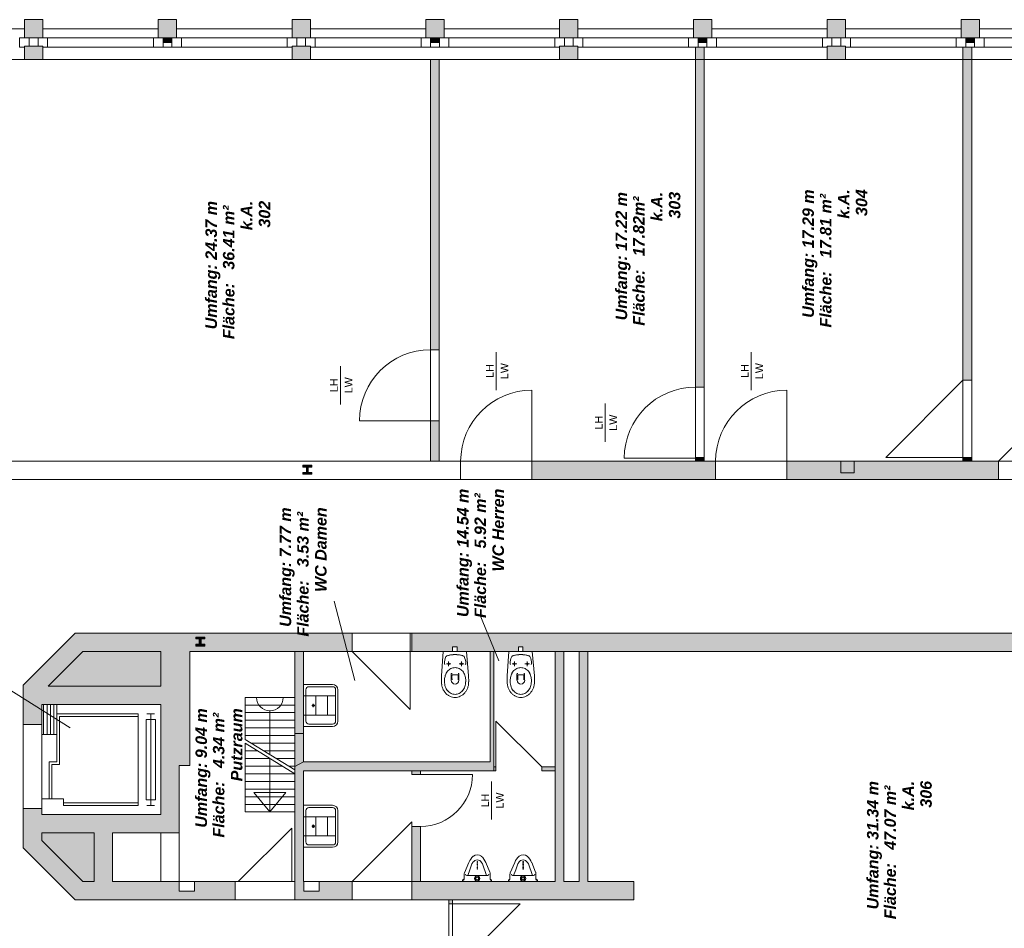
# Model space of a CAD drawing. Header units: metres. Extents: x -49 to 152, y -127 to 99.
# Tile 172 of 177: x 6 to 19, y 63 to 75. Entities that reach past the tile are written whole.
import ezdxf

# ---------------------------------------------------------------- set-up
doc = ezdxf.new("R2010")
doc.units = ezdxf.units.M
doc.layers.add('_OG 3 - B (3D)', color=7, linetype='Continuous', lineweight=9)
doc.layers.add('COE_Bestand-allg.', color=7, linetype='Continuous', lineweight=9)
doc.styles.add('Arial', font='arial.ttf')
doc.styles.add('Arial (bold italic)', font='arialbi.ttf')

# ---------------------------------------------------------------- blocks, each defined once
blk = doc.blocks.new('Group-56')
at = {"layer": 'COE_Bestand-allg.', "linetype": 'Continuous', "lineweight": 0, "transparency": 33554687}
for points in [[(6.66, 74.518), (6.66, 74.758), (6.42, 74.758), (6.42, 74.518)], [(8.41, 74.518), (8.41, 74.758), (8.17, 74.758), (8.17, 74.518)], [(10.16, 74.518), (10.16, 74.758), (9.92, 74.758), (9.92, 74.518)], [(11.91, 74.518), (11.91, 74.758), (11.67, 74.758), (11.67, 74.518)], [(13.66, 74.518), (13.66, 74.758), (13.42, 74.758), (13.42, 74.518)], [(15.41, 74.518), (15.41, 74.758), (15.17, 74.758), (15.17, 74.518)], [(17.16, 74.518), (17.16, 74.758), (16.92, 74.758), (16.92, 74.518)], [(18.91, 74.518), (18.91, 74.758), (18.67, 74.758), (18.67, 74.518)], [(8.347, 74.458), (8.347, 74.518), (8.232, 74.518), (8.232, 74.458)], [(11.847, 74.458), (11.847, 74.518), (11.732, 74.518), (11.732, 74.458)], [(15.347, 74.458), (15.347, 74.518), (15.232, 74.518), (15.232, 74.458)], [(18.847, 74.458), (18.847, 74.518), (18.732, 74.518), (18.732, 74.458)], [(6.66, 74.238), (6.66, 74.41), (6.42, 74.41), (6.42, 74.238)], [(10.16, 74.238), (10.16, 74.41), (9.92, 74.41), (9.92, 74.238)], [(13.66, 74.238), (13.66, 74.41), (13.42, 74.41), (13.42, 74.238)], [(15.31, 69.948), (15.31, 74.398), (15.195, 74.398), (15.195, 69.948)], [(17.16, 74.238), (17.16, 74.41), (16.92, 74.41), (16.92, 74.238)], [(18.81, 70.038), (18.81, 74.398), (18.695, 74.398), (18.695, 70.038)], [(11.732, 74.238), (11.732, 70.438), (11.845, 70.438), (11.845, 74.238)], [(11.732, 69.508), (11.845, 69.508), (11.845, 68.978), (11.732, 68.978)], [(10.18, 68.808), (10.18, 68.833), (10.132, 68.833), (10.132, 68.903), (10.18, 68.903), (10.18, 68.928), (10.06, 68.928), (10.06, 68.903), (10.107, 68.903), (10.107, 68.833), (10.06, 68.833), (10.06, 68.808)], [(15.46, 68.978), (13.055, 68.978), (13.055, 68.738), (15.46, 68.738)], [(15.31, 68.978), (15.31, 69.028), (15.195, 69.028), (15.195, 68.978)], [(19.162, 68.978), (19.162, 68.738), (16.39, 68.738), (16.39, 68.978), (17.097, 68.978), (17.097, 68.828), (17.272, 68.828), (17.272, 68.978)], [(17.272, 68.828), (17.272, 68.978), (17.097, 68.978), (17.097, 68.828)], [(18.81, 68.978), (18.81, 69.028), (18.695, 69.028), (18.695, 68.978)], [(10.705, 66.728), (7.085, 66.728), (6.405, 66.048), (6.405, 65.533), (6.645, 65.533), (6.645, 65.793), (8.205, 65.793), (8.205, 64.353), (6.645, 64.353), (6.645, 64.433), (6.405, 64.433), (6.405, 63.918), (7.085, 63.238), (9.175, 63.238), (9.175, 63.477), (8.645, 63.477), (8.645, 63.353), (8.445, 63.353), (8.445, 63.477), (7.57, 63.477), (7.57, 64.113), (8.445, 64.113), (8.445, 64.998), (8.585, 64.998), (8.585, 66.488), (10.705, 66.488)], [(22.445, 66.023), (21.765, 66.703), (20.995, 66.703), (20.995, 66.728), (11.485, 66.728), (11.485, 66.488), (12.02, 66.488), (12.02, 66.548), (12.08, 66.548), (12.08, 66.488), (12.88, 66.488), (12.88, 66.548), (12.94, 66.548), (12.94, 66.488), (21.466, 66.488), (21.466, 66.613), (21.666, 66.613), (21.666, 66.488), (21.556, 66.488), (22.145, 65.898), (22.145, 65.443), (22.445, 65.443)], [(8.78, 66.558), (8.78, 66.583), (8.732, 66.583), (8.732, 66.653), (8.78, 66.653), (8.78, 66.678), (8.66, 66.678), (8.66, 66.653), (8.707, 66.653), (8.707, 66.583), (8.66, 66.583), (8.66, 66.558)], [(10.705, 63.238), (10.705, 63.477), (10.275, 63.477), (10.275, 63.353), (10.075, 63.353), (10.075, 63.477), (10.07, 63.477), (10.07, 64.928), (11.485, 64.928), (11.485, 64.878), (11.6, 64.878), (11.6, 64.928), (12.56, 64.928), (12.585, 64.928), (12.585, 64.978), (12.56, 64.978), (12.56, 66.488), (12.51, 66.488), (12.51, 65.043), (10.07, 65.043), (10.07, 65.415), (9.955, 65.415), (9.955, 63.477), (9.955, 63.238)], [(10.07, 65.043), (10.07, 66.488), (9.955, 66.488), (9.955, 64.983)], [(14.39, 63.238), (14.39, 63.477), (13.79, 63.477), (13.79, 66.488), (13.675, 66.488), (13.675, 63.477), (13.475, 63.477), (13.475, 66.488), (13.36, 66.488), (13.36, 64.978), (13.185, 64.978), (13.185, 64.928), (13.36, 64.928), (13.36, 63.477), (11.8, 63.477), (11.6, 63.477), (11.6, 64.198), (11.485, 64.198), (11.485, 63.238), (11.97, 63.238), (11.97, 63.188), (12.02, 63.188), (12.02, 63.238)]]:
    blk.add_hatch(color=252, dxfattribs=at).paths.add_polyline_path(points)
at = {"layer": 'COE_Bestand-allg.', "color": 7, "linetype": 'Continuous', "lineweight": 9, "transparency": 33554687}
for p, q in [((4.91, 74.638), (6.42, 74.638)), ((8.17, 74.638), (6.66, 74.638)), ((8.41, 74.638), (9.92, 74.638)), ((11.67, 74.638), (10.16, 74.638)), ((11.91, 74.638), (13.42, 74.638)), ((15.17, 74.638), (13.66, 74.638)), ((15.41, 74.638), (16.92, 74.638)), ((18.67, 74.638), (17.16, 74.638)), ((20.415, 74.638), (18.91, 74.638)), ((6.42, 74.518), (6.357, 74.518)), ((6.357, 74.518), (6.357, 74.398)), ((6.482, 74.518), (6.482, 74.41)), ((6.597, 74.518), (6.597, 74.41)), ((6.66, 74.518), (6.723, 74.518)), ((6.723, 74.518), (6.723, 74.398)), ((8.107, 74.518), (6.723, 74.518)), ((8.17, 74.518), (8.107, 74.518)), ((8.107, 74.518), (8.107, 74.398)), ((8.232, 74.458), (8.232, 74.518)), ((8.232, 74.458), (8.232, 74.398)), ((8.347, 74.458), (8.232, 74.458)), ((8.347, 74.458), (8.347, 74.518)), ((8.347, 74.458), (8.347, 74.398)), ((8.41, 74.518), (8.472, 74.518)), ((8.472, 74.518), (8.472, 74.398)), ((8.472, 74.518), (9.857, 74.518)), ((9.92, 74.518), (9.857, 74.518)), ((9.857, 74.518), (9.857, 74.398)), ((9.982, 74.518), (9.982, 74.41)), ((10.097, 74.518), (10.097, 74.41)), ((10.16, 74.518), (10.223, 74.518)), ((10.223, 74.518), (10.223, 74.398)), ((11.607, 74.518), (10.223, 74.518)), ((11.67, 74.518), (11.607, 74.518)), ((11.607, 74.518), (11.607, 74.398)), ((11.732, 74.458), (11.732, 74.518)), ((11.732, 74.458), (11.732, 74.398)), ((11.847, 74.458), (11.732, 74.458)), ((11.847, 74.458), (11.847, 74.518)), ((11.847, 74.458), (11.847, 74.398)), ((11.91, 74.518), (11.972, 74.518)), ((11.972, 74.518), (11.972, 74.398)), ((11.972, 74.518), (13.357, 74.518)), ((13.42, 74.518), (13.357, 74.518)), ((13.357, 74.518), (13.357, 74.398)), ((13.482, 74.518), (13.482, 74.41)), ((13.597, 74.518), (13.597, 74.41)), ((13.66, 74.518), (13.723, 74.518)), ((13.723, 74.518), (13.723, 74.398)), ((15.107, 74.518), (13.723, 74.518)), ((15.17, 74.518), (15.107, 74.518)), ((15.107, 74.518), (15.107, 74.398)), ((15.232, 74.458), (15.232, 74.518)), ((15.232, 74.458), (15.232, 74.398)), ((15.347, 74.458), (15.232, 74.458)), ((15.347, 74.458), (15.347, 74.518)), ((15.347, 74.458), (15.347, 74.398)), ((15.41, 74.518), (15.472, 74.518)), ((15.472, 74.518), (15.472, 74.398)), ((15.472, 74.518), (16.857, 74.518)), ((16.92, 74.518), (16.857, 74.518)), ((16.857, 74.518), (16.857, 74.398)), ((16.982, 74.518), (16.982, 74.41)), ((17.097, 74.518), (17.097, 74.41)), ((17.16, 74.518), (17.223, 74.518)), ((17.223, 74.518), (17.223, 74.398)), ((18.607, 74.518), (17.223, 74.518)), ((18.67, 74.518), (18.607, 74.518)), ((18.607, 74.518), (18.607, 74.398)), ((18.732, 74.458), (18.732, 74.518)), ((18.732, 74.458), (18.732, 74.398)), ((18.847, 74.458), (18.732, 74.458)), ((18.847, 74.458), (18.847, 74.518)), ((18.847, 74.458), (18.847, 74.398)), ((18.91, 74.518), (18.972, 74.518)), ((18.972, 74.518), (20.352, 74.518)), ((18.972, 74.518), (18.972, 74.398)), ((6.42, 74.398), (6.357, 74.398)), ((6.66, 74.398), (6.723, 74.398)), ((8.107, 74.398), (6.723, 74.398)), ((8.232, 74.398), (8.107, 74.398)), ((8.347, 74.398), (8.232, 74.398)), ((8.347, 74.398), (8.472, 74.398)), ((8.472, 74.398), (9.857, 74.398)), ((9.92, 74.398), (9.857, 74.398)), ((10.16, 74.398), (10.223, 74.398)), ((11.607, 74.398), (10.223, 74.398)), ((11.732, 74.398), (11.607, 74.398)), ((11.847, 74.398), (11.732, 74.398)), ((11.847, 74.398), (11.972, 74.398)), ((11.972, 74.398), (13.357, 74.398)), ((13.42, 74.398), (13.357, 74.398)), ((13.66, 74.398), (13.723, 74.398)), ((15.107, 74.398), (13.723, 74.398)), ((15.232, 74.398), (15.107, 74.398)), ((15.195, 69.948), (15.195, 74.398)), ((15.347, 74.398), (15.232, 74.398)), ((15.31, 69.948), (15.31, 74.398)), ((15.347, 74.398), (15.472, 74.398)), ((15.472, 74.398), (16.857, 74.398)), ((16.92, 74.398), (16.857, 74.398)), ((17.16, 74.398), (17.223, 74.398)), ((18.607, 74.398), (17.223, 74.398)), ((18.732, 74.398), (18.607, 74.398)), ((18.695, 70.038), (18.695, 74.398)), ((18.847, 74.398), (18.732, 74.398)), ((18.81, 70.038), (18.81, 74.398)), ((18.847, 74.398), (18.972, 74.398)), ((18.972, 74.398), (20.352, 74.398)), ((6.42, 74.238), (3.16, 74.238)), ((9.92, 74.238), (6.66, 74.238)), ((13.42, 74.238), (10.16, 74.238)), ((11.732, 70.438), (11.732, 74.238)), ((11.845, 70.438), (11.845, 74.238)), ((16.92, 74.238), (13.66, 74.238)), ((20.415, 74.238), (17.16, 74.238)), ((11.732, 70.438), (11.845, 70.438)), ((12.59, 69.908), (12.59, 70.408)), ((15.925, 69.908), (15.925, 70.408)), ((10.552, 69.723), (10.552, 70.223)), ((15.195, 69.948), (15.31, 69.948)), ((17.685, 69.028), (18.695, 70.038)), ((18.695, 70.038), (18.81, 70.038)), ((20.172, 69.988), (19.162, 68.978)), ((13.055, 68.978), (13.055, 69.908)), ((16.39, 68.978), (16.39, 69.908)), ((14.015, 69.233), (14.015, 69.733)), ((11.732, 69.508), (10.802, 69.508)), ((11.732, 69.508), (11.845, 69.508)), ((11.732, 68.978), (11.732, 69.508)), ((11.845, 68.978), (11.845, 69.508)), ((6.32, 68.978), (12.125, 68.978)), ((10.06, 68.928), (10.18, 68.928)), ((10.06, 68.928), (10.06, 68.903)), ((10.06, 68.903), (10.107, 68.903)), ((10.107, 68.903), (10.107, 68.833)), ((10.132, 68.903), (10.18, 68.903)), ((10.132, 68.903), (10.132, 68.833)), ((10.18, 68.928), (10.18, 68.903)), ((12.125, 68.738), (12.125, 68.978)), ((13.055, 68.738), (13.055, 68.978)), ((13.055, 68.978), (15.195, 68.978)), ((15.195, 69.018), (14.265, 69.018)), ((15.195, 69.018), (15.31, 69.018)), ((15.195, 68.978), (15.195, 69.018)), ((15.31, 68.978), (15.31, 69.018)), ((15.31, 68.978), (15.46, 68.978)), ((15.46, 68.738), (15.46, 68.978)), ((16.39, 68.738), (16.39, 68.978)), ((16.39, 68.978), (19.162, 68.978)), ((18.695, 69.028), (17.685, 69.028)), ((18.695, 68.978), (18.695, 69.028)), ((18.695, 69.028), (18.81, 69.028)), ((18.81, 68.978), (18.81, 69.028)), ((19.162, 68.738), (19.162, 68.978)), ((10.06, 68.833), (10.107, 68.833)), ((10.06, 68.833), (10.06, 68.808)), ((10.06, 68.808), (10.18, 68.808)), ((10.132, 68.833), (10.18, 68.833)), ((10.18, 68.833), (10.18, 68.808)), ((6.32, 68.738), (12.125, 68.738)), ((13.055, 68.738), (15.46, 68.738)), ((16.39, 68.738), (19.162, 68.738)), ((10.471, 67.149), (10.739, 66.109)), ((12.374, 66.972), (12.625, 66.365)), ((7.085, 66.728), (6.405, 66.048)), ((7.085, 66.728), (10.705, 66.728)), ((10.705, 66.728), (10.705, 66.488)), ((11.485, 66.728), (11.465, 66.728)), ((11.465, 66.728), (11.465, 66.488)), ((11.485, 66.728), (11.485, 66.488)), ((11.485, 66.728), (20.995, 66.728)), ((8.66, 66.678), (8.78, 66.678)), ((8.66, 66.678), (8.66, 66.653)), ((8.66, 66.653), (8.707, 66.653)), ((8.707, 66.653), (8.707, 66.583)), ((8.732, 66.653), (8.78, 66.653)), ((8.732, 66.653), (8.732, 66.583)), ((8.78, 66.678), (8.78, 66.653)), ((7.184, 66.488), (6.729, 66.033)), ((7.184, 66.488), (8.205, 66.488)), ((8.205, 66.488), (8.205, 66.033)), ((8.585, 64.998), (8.585, 66.488)), ((8.585, 66.488), (9.955, 66.488)), ((8.66, 66.583), (8.707, 66.583)), ((8.66, 66.583), (8.66, 66.558)), ((8.66, 66.558), (8.78, 66.558)), ((8.732, 66.583), (8.78, 66.583)), ((8.78, 66.583), (8.78, 66.558)), ((9.895, 66.488), (10.705, 66.488)), ((9.955, 66.488), (9.955, 63.477)), ((10.07, 66.488), (10.07, 65.04)), ((11.465, 65.728), (10.705, 66.488)), ((11.465, 66.488), (11.465, 65.728)), ((11.485, 66.488), (21.556, 66.488)), ((11.897, 66.488), (11.875, 66.168)), ((11.897, 66.488), (12.202, 66.488)), ((12.202, 66.488), (12.23, 66.168)), ((12.51, 66.488), (12.51, 65.043)), ((12.56, 66.488), (12.56, 64.928)), ((12.757, 66.488), (12.735, 66.168)), ((12.757, 66.488), (13.062, 66.488)), ((13.062, 66.488), (13.09, 66.168)), ((13.36, 66.488), (13.36, 63.477)), ((13.475, 66.488), (13.475, 63.477)), ((13.675, 66.488), (13.675, 63.477)), ((13.79, 66.488), (13.79, 63.477)), ((5.518, 66.434), (7.017, 65.49)), ((11.998, 66.327), (11.939, 66.327)), ((11.968, 66.298), (11.968, 66.358)), ((12.106, 66.327), (12.166, 66.327)), ((12.136, 66.298), (12.136, 66.358)), ((12.858, 66.327), (12.799, 66.327)), ((12.828, 66.298), (12.828, 66.358)), ((12.966, 66.327), (13.026, 66.327)), ((12.996, 66.298), (12.996, 66.358)), ((11.873, 66.092), (11.875, 66.168)), ((12.002, 66.195), (12.002, 66.113)), ((12.012, 66.176), (12.012, 66.129)), ((12.092, 66.176), (12.092, 66.129)), ((12.102, 66.195), (12.102, 66.113)), ((12.231, 66.092), (12.229, 66.168)), ((12.733, 66.092), (12.735, 66.168)), ((12.862, 66.195), (12.862, 66.113)), ((12.872, 66.176), (12.872, 66.129)), ((12.952, 66.176), (12.952, 66.129)), ((12.962, 66.195), (12.962, 66.113)), ((13.091, 66.092), (13.089, 66.168)), ((6.405, 66.048), (6.405, 65.533)), ((6.729, 66.033), (8.205, 66.033)), ((10.07, 65.507), (10.07, 66.057)), ((10.07, 66.057), (10.45, 66.057)), ((10.1, 65.577), (10.1, 65.987)), ((10.14, 66.027), (10.45, 66.027)), ((10.49, 65.987), (10.49, 65.577)), ((10.52, 65.987), (10.52, 65.577)), ((9.305, 65.888), (9.305, 65.338)), ((9.305, 65.888), (9.955, 65.888)), ((10.07, 65.907), (10.49, 65.907)), ((10.233, 65.907), (10.233, 65.657)), ((10.383, 65.907), (10.383, 65.657)), ((6.645, 65.793), (6.645, 65.533)), ((6.645, 65.793), (8.205, 65.793)), ((6.67, 65.403), (6.67, 65.793)), ((6.715, 65.403), (6.715, 65.793)), ((6.76, 65.403), (6.76, 65.793)), ((6.805, 65.403), (6.805, 65.793)), ((6.845, 65.656), (6.845, 65.793)), ((8.205, 65.793), (8.205, 64.353)), ((9.305, 65.788), (9.955, 65.788)), ((9.305, 65.688), (9.955, 65.688)), ((9.63, 65.711), (9.63, 65.138)), ((10.177, 65.782), (10.22, 65.782)), ((10.197, 65.804), (10.197, 65.761)), ((10.197, 65.782), (10.197, 65.782)), ((6.845, 65.673), (7.905, 65.673)), ((6.845, 65.673), (6.845, 65.043)), ((6.88, 65.638), (7.905, 65.638)), ((6.88, 65.638), (6.88, 65.008)), ((7.905, 65.673), (7.905, 64.473)), ((8.122, 65.673), (8.022, 65.673)), ((8.072, 65.598), (8.072, 65.673)), ((8.072, 65.598), (8.072, 64.548)), ((9.305, 65.588), (9.955, 65.588)), ((10.07, 65.657), (10.49, 65.657)), ((12.585, 64.978), (12.585, 65.578)), ((12.585, 65.578), (13.185, 64.978)), ((6.405, 65.533), (6.645, 65.533)), ((9.305, 65.488), (9.955, 65.488)), ((10.45, 65.507), (10.07, 65.507)), ((10.45, 65.537), (10.14, 65.537)), ((9.305, 65.388), (9.955, 65.388)), ((9.305, 65.338), (9.955, 64.938)), ((9.305, 65.288), (9.305, 64.388)), ((9.305, 65.288), (9.955, 64.888)), ((9.305, 65.188), (9.468, 65.188)), ((9.386, 65.288), (9.955, 65.288)), ((9.549, 65.188), (9.955, 65.188)), ((6.745, 65.043), (6.745, 64.558)), ((6.745, 65.043), (6.845, 65.043)), ((9.305, 65.088), (9.63, 65.088)), ((9.63, 64.389), (9.63, 65.088)), ((9.711, 65.088), (9.955, 65.088)), ((10.07, 65.043), (12.51, 65.043)), ((6.78, 65.008), (6.78, 64.558)), ((6.78, 65.008), (6.88, 65.008)), ((8.445, 63.477), (8.445, 64.998)), ((8.445, 64.998), (8.585, 64.998)), ((9.305, 64.988), (9.793, 64.988)), ((9.874, 64.988), (9.955, 64.988)), ((10.07, 64.928), (12.56, 64.928)), ((10.07, 64.925), (10.07, 63.477)), ((11.485, 64.928), (11.485, 64.878)), ((11.6, 64.928), (11.6, 64.878)), ((12.585, 64.978), (12.56, 64.978)), ((12.585, 64.928), (12.56, 64.928)), ((12.585, 64.978), (12.585, 64.928)), ((13.36, 64.978), (13.185, 64.978)), ((13.185, 64.978), (13.185, 64.928)), ((13.36, 64.928), (13.185, 64.928)), ((9.305, 64.888), (9.955, 64.888)), ((9.305, 64.788), (9.955, 64.788)), ((11.485, 64.878), (11.6, 64.878)), ((11.6, 64.878), (12.28, 64.878)), ((12.53, 64.288), (12.53, 64.788)), ((9.305, 64.688), (9.955, 64.688)), ((6.645, 64.558), (6.93, 64.558)), ((6.645, 64.558), (6.645, 64.433)), ((6.93, 64.558), (6.93, 64.473)), ((8.072, 64.548), (8.072, 64.473)), ((9.305, 64.588), (9.955, 64.588)), ((6.405, 64.433), (6.405, 63.918)), ((6.405, 64.433), (6.645, 64.433)), ((6.645, 64.433), (6.645, 64.353)), ((6.93, 64.508), (7.905, 64.508)), ((6.93, 64.473), (7.905, 64.473)), ((8.122, 64.473), (8.022, 64.473)), ((9.305, 64.488), (9.955, 64.488)), ((10.07, 63.926), (10.07, 64.476)), ((10.07, 64.476), (10.45, 64.476)), ((10.1, 63.996), (10.1, 64.406)), ((10.14, 64.446), (10.45, 64.446)), ((10.49, 64.406), (10.49, 63.996)), ((10.52, 64.406), (10.52, 63.996)), ((6.645, 64.353), (8.205, 64.353)), ((9.305, 64.388), (9.955, 64.388)), ((10.07, 64.326), (10.49, 64.326)), ((10.233, 64.326), (10.233, 64.076)), ((10.383, 64.326), (10.383, 64.076)), ((9.915, 64.178), (9.215, 63.477)), ((9.915, 63.477), (9.915, 64.178)), ((10.177, 64.201), (10.22, 64.201)), ((10.197, 64.223), (10.197, 64.18)), ((10.197, 64.201), (10.197, 64.201)), ((11.485, 64.258), (10.705, 63.477)), ((11.485, 63.477), (11.485, 64.258)), ((11.485, 64.198), (11.6, 64.198)), ((11.485, 64.198), (11.485, 63.477)), ((11.6, 64.198), (11.6, 63.477)), ((6.645, 64.113), (6.645, 64.017)), ((6.645, 64.113), (7.33, 64.113)), ((6.645, 64.017), (7.184, 63.477)), ((7.33, 64.113), (7.33, 63.477)), ((7.57, 64.113), (8.445, 64.113)), ((7.57, 64.113), (7.57, 63.477)), ((8.205, 64.113), (8.205, 63.477)), ((8.445, 64.113), (8.445, 63.477)), ((10.07, 64.076), (10.49, 64.076)), ((6.405, 63.918), (7.085, 63.238)), ((10.45, 63.926), (10.07, 63.926)), ((10.45, 63.956), (10.14, 63.956)), ((12.174, 63.591), (12.232, 63.728)), ((12.218, 63.558), (12.245, 63.63)), ((12.245, 63.63), (12.273, 63.708)), ((12.286, 63.729), (12.273, 63.708)), ((12.398, 63.729), (12.411, 63.708)), ((12.465, 63.558), (12.411, 63.708)), ((12.506, 63.599), (12.455, 63.727)), ((12.774, 63.591), (12.832, 63.728)), ((12.818, 63.558), (12.845, 63.63)), ((12.845, 63.63), (12.873, 63.708)), ((12.886, 63.729), (12.873, 63.708)), ((12.998, 63.729), (13.011, 63.708)), ((13.065, 63.558), (13.011, 63.708)), ((13.106, 63.599), (13.055, 63.727)), ((12.15, 63.477), (12.15, 63.493)), ((12.17, 63.507), (12.17, 63.57)), ((12.205, 63.558), (12.479, 63.558)), ((12.51, 63.506), (12.51, 63.58)), ((12.53, 63.477), (12.53, 63.493)), ((12.75, 63.477), (12.75, 63.493)), ((12.77, 63.507), (12.77, 63.57)), ((12.805, 63.558), (13.079, 63.558)), ((13.11, 63.506), (13.11, 63.58)), ((13.13, 63.477), (13.13, 63.493)), ((7.184, 63.477), (7.33, 63.477)), ((7.57, 63.477), (9.175, 63.477)), ((9.175, 63.477), (9.215, 63.477)), ((9.175, 63.477), (9.175, 63.238)), ((9.915, 63.477), (9.955, 63.477)), ((9.955, 63.477), (9.955, 63.238)), ((10.07, 63.477), (10.705, 63.477)), ((10.705, 63.477), (10.705, 63.238)), ((11.485, 63.238), (11.485, 63.477)), ((11.485, 63.477), (13.36, 63.477)), ((12.15, 63.477), (12.53, 63.477)), ((12.75, 63.477), (13.13, 63.477)), ((13.475, 63.477), (13.675, 63.477)), ((13.79, 63.477), (14.39, 63.477)), ((14.39, 63.477), (14.39, 63.238)), ((7.085, 63.238), (9.175, 63.238)), ((9.955, 63.238), (10.705, 63.238)), ((11.485, 63.238), (14.39, 63.238)), ((11.97, 63.238), (11.97, 63.188)), ((12.02, 63.238), (12.02, 63.188)), ((11.97, 63.188), (12.02, 63.188)), ((12.02, 63.188), (12.905, 63.188)), ((12.905, 63.188), (12.02, 62.303))]:
    blk.add_line(p, q, dxfattribs=at)
at = {"layer": 'COE_Bestand-allg.', "color": 7, "linetype": 'Continuous', "lineweight": 9, "transparency": 33554687, "flags": 128}
for points in [[(6.66, 74.518), (6.66, 74.758), (6.42, 74.758), (6.42, 74.518)], [(6.66, 74.518), (6.42, 74.518), (6.42, 74.758), (6.66, 74.758)], [(8.41, 74.518), (8.41, 74.758), (8.17, 74.758), (8.17, 74.518)], [(8.17, 74.518), (8.41, 74.518), (8.41, 74.758), (8.17, 74.758)], [(10.16, 74.518), (10.16, 74.758), (9.92, 74.758), (9.92, 74.518)], [(10.16, 74.518), (9.92, 74.518), (9.92, 74.758), (10.16, 74.758)], [(11.91, 74.518), (11.91, 74.758), (11.67, 74.758), (11.67, 74.518)], [(11.67, 74.518), (11.91, 74.518), (11.91, 74.758), (11.67, 74.758)], [(13.66, 74.518), (13.66, 74.758), (13.42, 74.758), (13.42, 74.518)], [(13.66, 74.518), (13.42, 74.518), (13.42, 74.758), (13.66, 74.758)], [(15.41, 74.518), (15.41, 74.758), (15.17, 74.758), (15.17, 74.518)], [(15.17, 74.518), (15.41, 74.518), (15.41, 74.758), (15.17, 74.758)], [(17.16, 74.518), (17.16, 74.758), (16.92, 74.758), (16.92, 74.518)], [(17.16, 74.518), (16.92, 74.518), (16.92, 74.758), (17.16, 74.758)], [(18.91, 74.518), (18.91, 74.758), (18.67, 74.758), (18.67, 74.518)], [(18.67, 74.518), (18.91, 74.518), (18.91, 74.758), (18.67, 74.758)], [(8.347, 74.458), (8.347, 74.518), (8.232, 74.518), (8.232, 74.458)], [(11.847, 74.458), (11.847, 74.518), (11.732, 74.518), (11.732, 74.458)], [(15.347, 74.458), (15.347, 74.518), (15.232, 74.518), (15.232, 74.458)], [(18.847, 74.458), (18.847, 74.518), (18.732, 74.518), (18.732, 74.458)], [(6.66, 74.238), (6.66, 74.41), (6.42, 74.41), (6.42, 74.238)], [(6.66, 74.238), (6.42, 74.238), (6.42, 74.41), (6.66, 74.41)], [(10.16, 74.238), (10.16, 74.41), (9.92, 74.41), (9.92, 74.238)], [(10.16, 74.238), (9.92, 74.238), (9.92, 74.41), (10.16, 74.41)], [(13.66, 74.238), (13.66, 74.41), (13.42, 74.41), (13.42, 74.238)], [(13.66, 74.238), (13.42, 74.238), (13.42, 74.41), (13.66, 74.41)], [(15.31, 69.948), (15.31, 74.398), (15.195, 74.398), (15.195, 69.948)], [(17.16, 74.238), (17.16, 74.41), (16.92, 74.41), (16.92, 74.238)], [(17.16, 74.238), (16.92, 74.238), (16.92, 74.41), (17.16, 74.41)], [(18.81, 70.038), (18.81, 74.398), (18.695, 74.398), (18.695, 70.038)], [(11.732, 74.238), (11.732, 68.978), (4.81, 68.978), (4.81, 74.238)], [(11.732, 74.238), (11.732, 70.438), (11.845, 70.438), (11.845, 74.238)], [(15.195, 74.238), (15.195, 68.978), (11.845, 68.978), (11.845, 74.238)], [(18.695, 74.238), (18.695, 68.978), (15.31, 68.978), (15.31, 74.238)], [(25.755, 73.792), (25.755, 69.583), (25.149, 68.978), (18.81, 68.978), (18.81, 74.238), (25.309, 74.238)], [(11.732, 69.508), (11.845, 69.508), (11.845, 68.978), (11.732, 68.978)], [(10.18, 68.808), (10.18, 68.833), (10.132, 68.833), (10.132, 68.903), (10.18, 68.903), (10.18, 68.928), (10.06, 68.928), (10.06, 68.903), (10.107, 68.903), (10.107, 68.833), (10.06, 68.833), (10.06, 68.808)], [(15.46, 68.978), (13.055, 68.978), (13.055, 68.738), (15.46, 68.738)], [(15.31, 68.978), (15.31, 69.028), (15.195, 69.028), (15.195, 68.978)], [(19.162, 68.978), (19.162, 68.738), (16.39, 68.738), (16.39, 68.978), (17.097, 68.978), (17.097, 68.828), (17.272, 68.828), (17.272, 68.978)], [(17.272, 68.828), (17.272, 68.978), (17.097, 68.978), (17.097, 68.828)], [(18.81, 68.978), (18.81, 69.028), (18.695, 69.028), (18.695, 68.978)], [(2.925, 68.738), (2.925, 65.103), (3.06, 65.103), (3.06, 61.228), (5.162, 61.228), (11.97, 61.228), (11.97, 63.238), (7.085, 63.238), (6.405, 63.918), (6.405, 66.048), (7.085, 66.728), (20.87, 66.728), (20.87, 68.738)], [(10.705, 66.728), (7.085, 66.728), (6.405, 66.048), (6.405, 65.533), (6.645, 65.533), (6.645, 65.793), (8.205, 65.793), (8.205, 64.353), (6.645, 64.353), (6.645, 64.433), (6.405, 64.433), (6.405, 63.918), (7.085, 63.238), (9.175, 63.238), (9.175, 63.477), (8.645, 63.477), (8.645, 63.353), (8.445, 63.353), (8.445, 63.477), (7.57, 63.477), (7.57, 64.113), (8.445, 64.113), (8.445, 64.998), (8.585, 64.998), (8.585, 66.488), (10.705, 66.488)], [(22.445, 66.023), (21.765, 66.703), (20.995, 66.703), (20.995, 66.728), (11.485, 66.728), (11.485, 66.488), (12.02, 66.488), (12.02, 66.548), (12.08, 66.548), (12.08, 66.488), (12.88, 66.488), (12.88, 66.548), (12.94, 66.548), (12.94, 66.488), (21.466, 66.488), (21.466, 66.613), (21.666, 66.613), (21.666, 66.488), (21.556, 66.488), (22.145, 65.898), (22.145, 65.443), (22.445, 65.443)], [(8.78, 66.558), (8.78, 66.583), (8.732, 66.583), (8.732, 66.653), (8.78, 66.653), (8.78, 66.678), (8.66, 66.678), (8.66, 66.653), (8.707, 66.653), (8.707, 66.583), (8.66, 66.583), (8.66, 66.558)], [(9.955, 66.488), (9.955, 63.477), (8.445, 63.477), (8.445, 64.998), (8.585, 64.998), (8.585, 66.488)], [(10.705, 63.238), (10.705, 63.477), (10.275, 63.477), (10.275, 63.353), (10.075, 63.353), (10.075, 63.477), (10.07, 63.477), (10.07, 64.928), (11.485, 64.928), (11.485, 64.878), (11.6, 64.878), (11.6, 64.928), (12.56, 64.928), (12.585, 64.928), (12.585, 64.978), (12.56, 64.978), (12.56, 66.488), (12.51, 66.488), (12.51, 65.043), (10.07, 65.043), (10.07, 65.415), (9.955, 65.415), (9.955, 63.477), (9.955, 63.238)], [(10.07, 65.043), (10.07, 66.488), (9.955, 66.488), (9.955, 64.983)], [(12.51, 66.488), (12.51, 65.043), (10.07, 65.043), (10.07, 66.488)], [(10.07, 63.477), (10.07, 64.928), (11.485, 64.928), (11.485, 64.878), (11.6, 64.878), (11.6, 64.928), (12.585, 64.928), (12.585, 64.978), (12.56, 64.978), (12.56, 66.488), (13.36, 66.488), (13.36, 64.978), (13.185, 64.978), (13.185, 64.928), (13.36, 64.928), (13.36, 63.477), (11.6, 63.477), (11.6, 64.198), (11.485, 64.198), (11.485, 63.477)], [(14.39, 63.238), (14.39, 63.477), (13.79, 63.477), (13.79, 66.488), (13.675, 66.488), (13.675, 63.477), (13.475, 63.477), (13.475, 66.488), (13.36, 66.488), (13.36, 64.978), (13.185, 64.978), (13.185, 64.928), (13.36, 64.928), (13.36, 63.477), (11.8, 63.477), (11.6, 63.477), (11.6, 64.198), (11.485, 64.198), (11.485, 63.238), (11.97, 63.238), (11.97, 63.188), (12.02, 63.188), (12.02, 63.238)], [(22.145, 65.898), (22.145, 61.721), (21.651, 61.228), (20.63, 61.228), (12.02, 61.228), (12.02, 63.238), (14.39, 63.238), (14.39, 63.477), (13.79, 63.477), (13.79, 66.488), (21.556, 66.488)], [(8.205, 65.793), (8.205, 64.353), (6.645, 64.353), (6.645, 65.793)], [(8.135, 65.598), (8.01, 65.598), (8.01, 64.548), (8.135, 64.548)], [(9.422, 64.644), (9.838, 64.644), (9.63, 64.389)]]:
    blk.add_lwpolyline(points, close=True, dxfattribs=at)
blk.add_lwpolyline([(6.645, 65.533), (6.645, 65.403), (6.845, 65.403)], dxfattribs=at)
at = {"layer": 'COE_Bestand-allg.', "color": 7, "linetype": 'Continuous', "lineweight": 9, "transparency": 33554687}
for centre, radius in [((12.343, 63.737), 0.00388), ((12.343, 63.719), 0.00388), ((12.343, 63.7), 0.00388), ((12.343, 63.681), 0.00388), ((12.343, 63.662), 0.00388), ((12.343, 63.644), 0.00388), ((12.943, 63.737), 0.00388), ((12.943, 63.719), 0.00388), ((12.943, 63.7), 0.00388), ((12.943, 63.681), 0.00388), ((12.943, 63.662), 0.00388), ((12.943, 63.644), 0.00388), ((12.341, 63.518), 0.0347), ((12.341, 63.518), 0.0233), ((12.341, 63.518), 0.0172), ((12.941, 63.518), 0.0347), ((12.941, 63.518), 0.0233), ((12.941, 63.518), 0.0172)]:
    blk.add_circle(centre, radius, dxfattribs=at)
for centre, radius, start, end in [((11.732, 69.508), 0.93, 90, 180), ((15.195, 69.018), 0.93, 90, 180), ((13.055, 68.978), 0.93, 90, 180), ((16.39, 68.978), 0.93, 90, 180), ((12.105, 66.333), 0.193, 152.7806, 181.7625), ((11.919, 66.327), 0.007, 179.9929, 270.0071), ((11.949, 66.412), 0.0185, 122.6303, 148.5961), ((11.97, 66.383), 0.0537, 111.3137, 124.0477), ((11.995, 66.32), 0.122, 104.5499, 111.8955), ((11.968, 66.327), 0.01, 0, 180), ((11.968, 66.327), 0.01, 180, 0), ((12.02, 66.227), 0.218, 99.7999, 104.7702), ((12.039, 66.122), 0.325, 96.0916, 99.8978), ((12.049, 66.03), 0.417, 92.9228, 96.1437), ((12.052, 65.977), 0.471, 89.9853, 92.957), ((12.053, 65.977), 0.471, 87.043, 90.0147), ((12.056, 66.03), 0.417, 83.8563, 87.0772), ((12.066, 66.122), 0.325, 80.1022, 83.9084), ((12.085, 66.227), 0.218, 75.2298, 80.2001), ((12.136, 66.327), 0.01, 0, 180), ((12.136, 66.327), 0.01, 180, 0), ((12.11, 66.32), 0.122, 68.1045, 75.4501), ((12.135, 66.383), 0.0537, 55.9523, 68.6863), ((12.156, 66.412), 0.0185, 31.4039, 57.3697), ((12, 66.333), 0.193, 358.2375, 27.2194), ((12.186, 66.327), 0.007, 269.9929, 0.0071), ((12.965, 66.333), 0.193, 152.7806, 181.7625), ((12.779, 66.327), 0.007, 179.9929, 270.0071), ((12.809, 66.412), 0.0185, 122.6303, 148.5961), ((12.83, 66.383), 0.0537, 111.3137, 124.0477), ((12.855, 66.32), 0.122, 104.5499, 111.8955), ((12.828, 66.327), 0.01, 0, 180), ((12.828, 66.327), 0.01, 180, 0), ((12.88, 66.227), 0.218, 99.7999, 104.7702), ((12.899, 66.122), 0.325, 96.0916, 99.8978), ((12.909, 66.03), 0.417, 92.9228, 96.1437), ((12.912, 65.977), 0.471, 89.9853, 92.957), ((12.913, 65.977), 0.471, 87.043, 90.0147), ((12.916, 66.03), 0.417, 83.8563, 87.0772), ((12.926, 66.122), 0.325, 80.1022, 83.9084), ((12.945, 66.227), 0.218, 75.2298, 80.2001), ((12.996, 66.327), 0.01, 0, 180), ((12.996, 66.327), 0.01, 180, 0), ((12.97, 66.32), 0.122, 68.1045, 75.4501), ((12.995, 66.383), 0.0537, 55.9523, 68.6863), ((13.016, 66.412), 0.0185, 31.4039, 57.3697), ((12.86, 66.333), 0.193, 358.2375, 27.2194), ((13.046, 66.327), 0.007, 269.9929, 0.0071), ((12.075, 66.13), 0.157, 151.4311, 162.4613), ((12.068, 66.133), 0.15, 140.033, 151.4446), ((12.061, 66.139), 0.141, 128.1654, 140.0393), ((12.056, 66.145), 0.133, 115.8148, 128.1614), ((12.053, 66.151), 0.127, 103.059, 115.7989), ((12.008, 66.195), 0.005, 90, 180), ((12.012, 66.188), 0.0131, 98.2189, 108.0169), ((12.008, 66.199), 0.000783, 90.3188, 160.8002), ((12.02, 66.144), 0.0574, 95.8076, 99.3934), ((12.053, 66.154), 0.123, 90.0683, 103.0333), ((12.052, 66.154), 0.123, 76.9667, 89.9317), ((12.052, 66.151), 0.127, 64.2011, 76.941), ((12.085, 66.144), 0.0574, 80.6066, 84.1924), ((12.093, 66.188), 0.0131, 71.9831, 81.7811), ((12.097, 66.199), 0.000783, 19.1998, 89.6812), ((12.097, 66.195), 0.005, 0, 90), ((12.049, 66.145), 0.133, 51.8386, 64.1852), ((12.044, 66.139), 0.141, 39.9607, 51.8346), ((12.037, 66.133), 0.15, 28.5554, 39.967), ((12.03, 66.13), 0.157, 17.5387, 28.5689), ((12.935, 66.13), 0.157, 151.4311, 162.4613), ((12.928, 66.133), 0.15, 140.033, 151.4446), ((12.921, 66.139), 0.141, 128.1654, 140.0393), ((12.916, 66.145), 0.133, 115.8148, 128.1614), ((12.913, 66.151), 0.127, 103.059, 115.7989), ((12.868, 66.195), 0.005, 90, 180), ((12.872, 66.188), 0.0131, 98.2189, 108.0169), ((12.868, 66.199), 0.000783, 90.3188, 160.8002), ((12.88, 66.144), 0.0574, 95.8076, 99.3934), ((12.913, 66.154), 0.123, 90.0683, 103.0333), ((12.912, 66.154), 0.123, 76.9667, 89.9317), ((12.912, 66.151), 0.127, 64.2011, 76.941), ((12.945, 66.144), 0.0574, 80.6066, 84.1924), ((12.953, 66.188), 0.0131, 71.9831, 81.7811), ((12.957, 66.199), 0.000783, 19.1998, 89.6812), ((12.957, 66.195), 0.005, 0, 90), ((12.909, 66.145), 0.133, 51.8386, 64.1852), ((12.904, 66.139), 0.141, 39.9607, 51.8346), ((12.897, 66.133), 0.15, 28.5554, 39.967), ((12.89, 66.13), 0.157, 17.5387, 28.5689), ((12.105, 66.092), 0.231, 179.8048, 189.7233), ((12.224, 66.094), 0.311, 170.1229, 180.2963), ((12.106, 66.092), 0.192, 179.8028, 189.3956), ((12.08, 66.128), 0.163, 162.4435, 173.2192), ((12.053, 66.113), 0.05, 180, 0), ((12.018, 66.176), 0.005, 90, 180), ((12.018, 66.129), 0.005, 180, 270), ((12.022, 66.169), 0.0137, 96.8831, 105.3897), ((12.018, 66.181), 0.000659, 84.583, 157.873), ((12.028, 66.123), 0.0602, 94.8262, 97.9228), ((12.036, 66.035), 0.148, 93.3168, 95.0064), ((12.044, 65.915), 0.269, 92.2394, 93.3718), ((12.049, 65.784), 0.4, 91.3941, 92.2621), ((12.052, 65.673), 0.511, 90.6696, 91.4059), ((12.052, 65.609), 0.575, 89.9967, 90.6772), ((12.053, 65.609), 0.575, 89.3228, 90.0033), ((12.053, 65.673), 0.511, 88.5941, 89.3304), ((12.056, 65.784), 0.4, 87.7379, 88.6059), ((12.061, 65.915), 0.269, 86.6282, 87.7606), ((12.069, 66.035), 0.148, 84.9936, 86.6832), ((12.077, 66.123), 0.0602, 82.0772, 85.1738), ((12.083, 66.169), 0.0137, 74.6103, 83.1169), ((12.087, 66.181), 0.000659, 22.127, 95.417), ((12.088, 66.176), 0.005, 0, 90), ((12.088, 66.129), 0.005, 270, 0), ((12.025, 66.128), 0.163, 6.7808, 17.5565), ((11.881, 66.094), 0.311, 359.7037, 9.8771), ((11.998, 66.092), 0.192, 350.6044, 0.1972), ((11.999, 66.092), 0.231, 350.2767, 0.1952), ((12.965, 66.092), 0.231, 179.8048, 189.7233), ((13.084, 66.094), 0.311, 170.1229, 180.2963), ((12.966, 66.092), 0.192, 179.8028, 189.3956), ((12.94, 66.128), 0.163, 162.4435, 173.2192), ((12.913, 66.113), 0.05, 180, 0), ((12.878, 66.176), 0.005, 90, 180), ((12.878, 66.129), 0.005, 180, 270), ((12.882, 66.169), 0.0137, 96.8831, 105.3897), ((12.878, 66.181), 0.000659, 84.583, 157.873), ((12.888, 66.123), 0.0602, 94.8262, 97.9228), ((12.896, 66.035), 0.148, 93.3168, 95.0064), ((12.904, 65.915), 0.269, 92.2394, 93.3718), ((12.909, 65.784), 0.4, 91.3941, 92.2621), ((12.912, 65.673), 0.511, 90.6696, 91.4059), ((12.912, 65.609), 0.575, 89.9967, 90.6772), ((12.913, 65.609), 0.575, 89.3228, 90.0033), ((12.913, 65.673), 0.511, 88.5941, 89.3304), ((12.916, 65.784), 0.4, 87.7379, 88.6059), ((12.921, 65.915), 0.269, 86.6282, 87.7606), ((12.929, 66.035), 0.148, 84.9936, 86.6832), ((12.937, 66.123), 0.0602, 82.0772, 85.1738), ((12.943, 66.169), 0.0137, 74.6103, 83.1169), ((12.947, 66.181), 0.000659, 22.127, 95.417), ((12.948, 66.176), 0.005, 0, 90), ((12.948, 66.129), 0.005, 270, 0), ((12.885, 66.128), 0.163, 6.7808, 17.5565), ((12.741, 66.094), 0.311, 359.7037, 9.8771), ((12.858, 66.092), 0.192, 350.6044, 0.1972), ((12.859, 66.092), 0.231, 350.2767, 0.1952), ((10.14, 65.987), 0.04, 89.957, 180.0287), ((10.45, 65.987), 0.07, 359.9836, 89.9754), ((10.45, 65.987), 0.04, 359.9714, 89.957), ((12.099, 66.091), 0.226, 189.7023, 199.7918), ((12.089, 66.087), 0.215, 199.7729, 210.1942), ((12.077, 66.08), 0.201, 210.1796, 221.0685), ((12.1, 66.091), 0.186, 189.3704, 199.1668), ((12.09, 66.087), 0.176, 199.1432, 209.3388), ((12.066, 66.07), 0.187, 221.0617, 232.5055), ((12.078, 66.08), 0.162, 209.3194, 220.088), ((12.067, 66.071), 0.147, 220.0773, 231.5423), ((12.059, 66.061), 0.134, 231.5461, 243.7384), ((12.054, 66.052), 0.125, 243.7614, 256.5747), ((12.05, 66.052), 0.125, 283.4253, 296.2386), ((12.046, 66.061), 0.134, 296.2616, 308.4539), ((12.037, 66.071), 0.147, 308.4577, 319.9227), ((12.026, 66.08), 0.162, 319.912, 330.6806), ((12.038, 66.07), 0.187, 307.4945, 318.9383), ((12.014, 66.087), 0.176, 330.6612, 340.8568), ((12.027, 66.08), 0.201, 318.9315, 329.8204), ((12.004, 66.091), 0.186, 340.8332, 350.6296), ((12.015, 66.087), 0.215, 329.8058, 340.2271), ((12.005, 66.091), 0.226, 340.2082, 350.2977), ((12.959, 66.091), 0.226, 189.7023, 199.7918), ((12.949, 66.087), 0.215, 199.7729, 210.1942), ((12.937, 66.08), 0.201, 210.1796, 221.0685), ((12.96, 66.091), 0.186, 189.3704, 199.1668), ((12.95, 66.087), 0.176, 199.1432, 209.3388), ((12.926, 66.07), 0.187, 221.0617, 232.5055), ((12.938, 66.08), 0.162, 209.3194, 220.088), ((12.927, 66.071), 0.147, 220.0773, 231.5423), ((12.919, 66.061), 0.134, 231.5461, 243.7384), ((12.914, 66.052), 0.125, 243.7614, 256.5747), ((12.91, 66.052), 0.125, 283.4253, 296.2386), ((12.906, 66.061), 0.134, 296.2616, 308.4539), ((12.897, 66.071), 0.147, 308.4577, 319.9227), ((12.886, 66.08), 0.162, 319.912, 330.6806), ((12.898, 66.07), 0.187, 307.4945, 318.9383), ((12.874, 66.087), 0.176, 330.6612, 340.8568), ((12.887, 66.08), 0.201, 318.9315, 329.8204), ((12.864, 66.091), 0.186, 340.8332, 350.6296), ((12.875, 66.087), 0.215, 329.8058, 340.2271), ((12.865, 66.091), 0.226, 340.2082, 350.2977), ((9.63, 65.886), 0.175, 180, 0), ((12.059, 66.06), 0.174, 232.5104, 244.519), ((12.054, 66.051), 0.164, 244.5378, 257.0173), ((12.053, 66.046), 0.159, 257.048, 269.7978), ((12.053, 66.047), 0.12, 256.6155, 269.7915), ((12.051, 66.047), 0.12, 270.2085, 283.3845), ((12.051, 66.046), 0.159, 270.2022, 282.952), ((12.05, 66.051), 0.164, 282.9827, 295.4622), ((12.046, 66.06), 0.174, 295.481, 307.4896), ((12.919, 66.06), 0.174, 232.5104, 244.519), ((12.914, 66.051), 0.164, 244.5378, 257.0173), ((12.913, 66.046), 0.159, 257.048, 269.7978), ((12.913, 66.047), 0.12, 256.6155, 269.7915), ((12.911, 66.047), 0.12, 270.2085, 283.3845), ((12.911, 66.046), 0.159, 270.2022, 282.952), ((12.91, 66.051), 0.164, 282.9827, 295.4622), ((12.906, 66.06), 0.174, 295.481, 307.4896), ((10.197, 65.782), 0.0145, 90, 270), ((10.197, 65.782), 0.0102, 90, 270), ((10.197, 65.782), 0.0145, 270, 90), ((10.197, 65.782), 0.0102, 270, 90), ((10.14, 65.577), 0.04, 180.0287, 270.043), ((10.45, 65.577), 0.04, 270.043, 359.9714), ((10.45, 65.577), 0.07, 270.0246, 359.9836), ((11.6, 64.878), 0.68, 270, 0), ((10.14, 64.406), 0.04, 89.957, 180.0287), ((10.45, 64.406), 0.07, 359.9836, 89.9754), ((10.45, 64.406), 0.04, 359.9714, 89.957), ((10.197, 64.201), 0.0145, 90, 270), ((10.197, 64.201), 0.0102, 90, 270), ((10.197, 64.201), 0.0145, 270, 90), ((10.197, 64.201), 0.0102, 270, 90), ((10.14, 63.996), 0.04, 180.0287, 270.043), ((10.45, 63.996), 0.04, 270.043, 359.9714), ((10.45, 63.996), 0.07, 270.0246, 359.9836), ((12.469, 63.623), 0.259, 133.4181, 156.0066), ((12.342, 63.694), 0.066, 31.9495, 147.8478), ((12.343, 63.737), 0.0902, 53.3591, 124.8614), ((12.217, 63.622), 0.259, 23.7906, 46.3792), ((13.069, 63.623), 0.259, 133.4181, 156.0066), ((12.942, 63.694), 0.066, 31.9495, 147.8478), ((12.943, 63.737), 0.0902, 53.3591, 124.8614), ((12.817, 63.622), 0.259, 23.7906, 46.3792), ((12.159, 63.493), 0.00912, 84.664, 180), ((12.154, 63.506), 0.016, 270, 0), ((12.16, 63.512), 0.00966, 266.2913, 0), ((12.225, 63.57), 0.0552, 157.086, 180), ((12.206, 63.575), 0.0171, 180, 270), ((12.477, 63.575), 0.0171, 269.973, 359.973), ((12.458, 63.58), 0.0523, 0, 21.964), ((12.52, 63.512), 0.00966, 180, 273.7087), ((12.526, 63.506), 0.016, 180, 270), ((12.521, 63.493), 0.00912, 0, 95.336), ((12.759, 63.493), 0.00912, 84.664, 180), ((12.754, 63.506), 0.016, 270, 0), ((12.76, 63.512), 0.00966, 266.2913, 0), ((12.825, 63.57), 0.0552, 157.086, 180), ((12.806, 63.575), 0.0171, 180, 270), ((13.077, 63.575), 0.0171, 269.973, 359.973), ((13.058, 63.58), 0.0523, 0, 21.964), ((13.12, 63.512), 0.00966, 180, 273.7087), ((13.126, 63.506), 0.016, 180, 270), ((13.121, 63.493), 0.00912, 0, 95.336)]:
    blk.add_arc(centre, radius, start, end, dxfattribs=at)
at = {"layer": 'COE_Bestand-allg.', "color": 7, "transparency": 33554687, "rotation": 90, "line_spacing_factor": 0.25}
for s, insert, char_height, attachment_point, style in [('304', (17.294, 72.188), 0.1503, 1, 'Arial (bold italic)'), ('Umfang: 17.22 m', (14.152, 70.822), 0.15027, 1, 'Arial (bold italic)'), ('k.A.', (14.615, 72.119), 0.1503, 1, 'Arial (bold italic)'), ('303', (14.849, 72.154), 0.1503, 1, 'Arial (bold italic)'), ('Umfang: 17.29 m', (16.596, 70.856), 0.15027, 1, 'Arial (bold italic)'), ('k.A.', (17.059, 72.153), 0.1503, 1, 'Arial (bold italic)'), ('Umfang: 24.37 m', (8.787, 70.705), 0.15027, 1, 'Arial (bold italic)'), ('k.A.', (9.25, 72.002), 0.1503, 1, 'Arial (bold italic)'), ('302', (9.485, 72.036), 0.1503, 1, 'Arial (bold italic)'), ('Fläche:   17.82m² ', (14.381, 70.752), 0.15027, 1, 'Arial (bold italic)'), ('Fläche:   17.81 m² ', (16.825, 70.728), 0.15027, 1, 'Arial (bold italic)'), ('Fläche:   36.41 m² ', (9.016, 70.576), 0.15027, 1, 'Arial (bold italic)'), ('LH', (12.456, 70.158), 0.1002, 2, 'Arial'), ('LW', (12.747, 70.158), 0.1002, 8, 'Arial'), ('LH', (15.791, 70.158), 0.1002, 2, 'Arial'), ('LW', (16.082, 70.158), 0.1002, 8, 'Arial'), ('LW', (10.709, 69.973), 0.1002, 8, 'Arial'), ('LH', (10.418, 69.973), 0.1002, 2, 'Arial'), ('LH', (13.881, 69.483), 0.1002, 2, 'Arial'), ('LW', (14.172, 69.483), 0.1002, 8, 'Arial'), ('Umfang: 14.54 m', (12.078, 66.939), 0.15027, 1, 'Arial (bold italic)'), ('WC Herren', (12.541, 67.535), 0.1503, 1, 'Arial (bold italic)'), ('Fläche:   5.92 m² ', (12.307, 66.927), 0.15027, 1, 'Arial (bold italic)'), ('Umfang: 7.77 m', (9.758, 66.811), 0.15027, 1, 'Arial (bold italic)'), ('WC Damen', (10.221, 67.267), 0.1503, 1, 'Arial (bold italic)'), ('Fläche:   3.53 m² ', (9.987, 66.683), 0.15027, 1, 'Arial (bold italic)'), ('Putzraum', (9.12, 64.789), 0.1503, 1, 'Arial (bold italic)'), ('Umfang: 9.04 m', (8.657, 64.182), 0.15027, 1, 'Arial (bold italic)'), ('Fläche:   4.34 m² ', (8.885, 64.053), 0.15027, 1, 'Arial (bold italic)'), ('Umfang: 31.34 m', (17.44, 63.113), 0.15027, 1, 'Arial (bold italic)'), ('k.A.', (17.903, 64.41), 0.1503, 1, 'Arial (bold italic)'), ('306', (18.137, 64.444), 0.1503, 1, 'Arial (bold italic)'), ('LH', (12.396, 64.538), 0.1002, 2, 'Arial'), ('LW', (12.687, 64.538), 0.1002, 8, 'Arial'), ('Fläche:   47.07 m² ', (17.668, 62.984), 0.15027, 1, 'Arial (bold italic)')]:
    blk.add_mtext(s, dxfattribs=dict(at, insert=insert, char_height=char_height, attachment_point=attachment_point, style=style))
blk = doc.blocks.new('OG 3 - B (3D)')
at = {"layer": 'COE_Bestand-allg.', "color": 7, "transparency": 33554687}
blk.add_blockref('Group-56', (0, 0), dxfattribs=at)

msp = doc.modelspace()

# ---------------------------------------------------------------- block references
at = {"layer": '_OG 3 - B (3D)'}
msp.add_blockref('OG 3 - B (3D)', (0, 0), dxfattribs=at)

doc.saveas('drawing.dxf')
